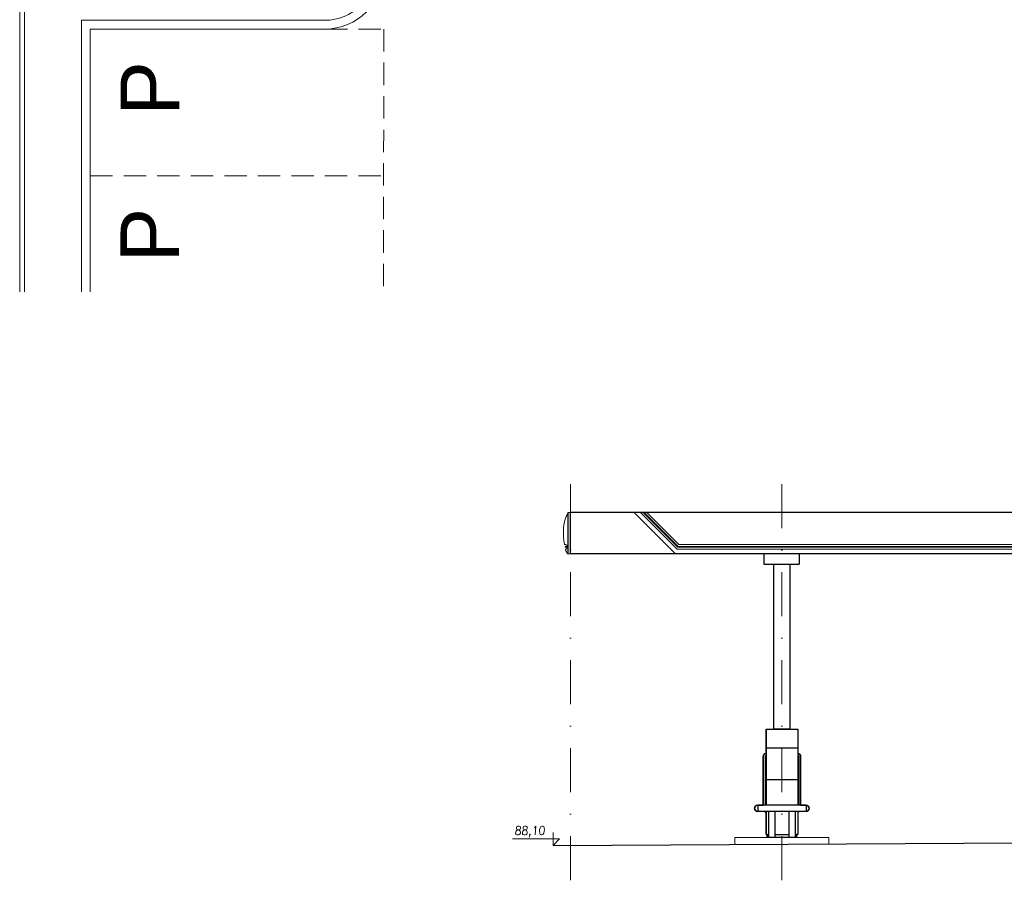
# Model space of a CAD drawing. Extents: x 261105 to 7565828, y -85627 to 5881792.
# Tile 13 of 116: x 304763 to 321545, y -44921 to -30253. Entities that reach past the tile are written whole.
import ezdxf

# ---------------------------------------------------------------- set-up
doc = ezdxf.new("R2010")
doc.units = 0
doc.header["$MEASUREMENT"] = 0
doc.linetypes.add('DASHDOT2', pattern=[0.5, 0.25, -0.125, 0, -0.125])
doc.linetypes.add('DASHED', pattern=[19.05, 12.7, -6.35])
for name, color, linetype, lineweight in [('1__logo', 140, 'Continuous', 9), ('BK_Opisy', 222, 'Continuous', 5), ('CZ-GR', 14, 'Continuous', 30), ('CZ-SR', 102, 'Continuous', 15), ('linii', 7, 'Continuous', 15), ('OSIE', 7, 'Continuous', 5)]:
    doc.layers.add(name, color=color, linetype=linetype, lineweight=lineweight)
doc.layers.add('TB_OBRYS1', color=3, linetype='Continuous')
doc.layers.add('xxOś 2_rysunek_Widok ogólny_Dimension_', color=7, linetype='Continuous')
doc.layers.add('tlo', color=7, linetype='Continuous', lineweight=9, true_color=0xb2b2b2)
doc.layers.add('wymiary', color=7, linetype='Continuous', lineweight=9, true_color=0x7f7f7f)
doc.styles.add('RBCS_dim1', font='simplex.shx', dxfattribs={"width": 0.9, "oblique": 5, "height": 3})
doc.styles.get("Standard").update_dxf_attribs({"font": 'TXT.shx'})

# ---------------------------------------------------------------- blocks, each defined once
blk = doc.blocks.new('dgfdsgsg')
at = {"layer": 'tlo'}
for p, q in [((339810, 3472, 0), (339808, -1158, 0)), ((343961, 3471, 0), (339810, 3472, 0)), ((339960, 3322, 0), (339958, -1158, 0)), ((343961, 3321, 0), (339960, 3322, 0))]:
    blk.add_line(p, q, dxfattribs=at)
at = {"layer": 'tlo', "ltscale": 0.15, "elevation": 0}
blk.add_lwpolyline([(344812, 4520), (338757, 4523), (338757, -1158)], dxfattribs=at)
at = {"layer": 'tlo', "elevation": 0}
blk.add_lwpolyline([(344812, 4440), (338837, 4442), (338837, -1158)], dxfattribs=at)
at = {"layer": 'tlo', "linetype": 'DASHED', "ltscale": 30, "elevation": 0}
for points in [[(343961, 3321), (344961, 3320)], [(344961, 3320), (344960, -1158)], [(339959, 822), (344961, 820)]]:
    blk.add_lwpolyline(points, dxfattribs=at)
at = {"layer": 'tlo'}
for radius in [1000, 850]:
    blk.add_arc((343962, 4321, 0), radius, 269.9782, 359.9831, dxfattribs=at)
at = {"layer": 'tlo', "char_height": 1000, "width": 2250.03, "attachment_point": 1, "rotation": 90}
for insert in [(340476, 1843, 0), (340475, -657, 0)]:
    blk.add_mtext('{\\fArial|b0|i0|c238|p0;P}', dxfattribs=dict(at, insert=insert))
blk = doc.blocks.new('dystr.3')
at = {"layer": 'TB_OBRYS1'}
for p, q in [((6433772.518, 5668694.522, 0), (6433773.038, 5668694.522, 0)), ((6433772.518, 5668694.522, 0), (6433772.518, 5668693.226, 0)), ((6433773.038, 5668694.522, 0), (6433773.058, 5668694.522, 0)), ((6433773.058, 5668694.522, 0), (6433773.058, 5668693.226, 0)), ((6433772.518, 5668694.202, 0), (6433773.058, 5668694.202, 0)), ((6433772.47, 5668694.054, 0), (6433772.47, 5668693.226, 0)), ((6433772.501, 5668694.054, 0), (6433772.501, 5668693.226, 0)), ((6433773.075, 5668694.054, 0), (6433773.075, 5668693.226, 0)), ((6433773.107, 5668694.054, 0), (6433773.107, 5668693.226, 0)), ((6433772.518, 5668693.662, 0), (6433773.038, 5668693.662, 0)), ((6433773.038, 5668693.662, 0), (6433773.058, 5668693.662, 0)), ((6433772.377, 5668693.226, 0), (6433772.377, 5668693.118, 0)), ((6433773.2, 5668693.226, 0), (6433772.377, 5668693.226, 0)), ((6433773.2, 5668693.118, 0), (6433772.377, 5668693.118, 0)), ((6433772.518, 5668693.118, 0), (6433772.518, 5668692.722, 0)), ((6433772.562, 5668693.118, 0), (6433772.562, 5668692.672, 0)), ((6433772.67, 5668693.118, 0), (6433772.67, 5668692.672, 0)), ((6433772.907, 5668693.118, 0), (6433772.907, 5668692.672, 0)), ((6433773.015, 5668693.118, 0), (6433773.015, 5668692.672, 0)), ((6433773.058, 5668693.118, 0), (6433773.058, 5668692.722, 0)), ((6433773.2, 5668693.226, 0), (6433773.2, 5668693.118, 0)), ((6433772.518, 5668692.722, 0), (6433772.562, 5668692.722, 0)), ((6433772.538, 5668692.722, 0), (6433772.538, 5668692.672, 0)), ((6433772.67, 5668692.722, 0), (6433772.907, 5668692.722, 0)), ((6433773.015, 5668692.722, 0), (6433773.038, 5668692.722, 0)), ((6433773.038, 5668692.722, 0), (6433773.058, 5668692.722, 0)), ((6433773.038, 5668692.722, 0), (6433773.038, 5668692.672, 0))]:
    blk.add_line(p, q, dxfattribs=at)
for centre, radius, start, end in [((6433772.518, 5668694.054, 0), 0.0488, 90, 180), ((6433772.518, 5668694.054, 0), 0.0171, 90, 180), ((6433773.058, 5668694.054, 0), 0.0488, 0, 90), ((6433773.058, 5668694.054, 0), 0.0171, 0, 90), ((6433772.377, 5668693.172, 0), 0.054, 90, 270), ((6433772.518, 5668693.157, 0), 0.0488, 233.6841, 270), ((6433773.058, 5668693.157, 0), 0.0488, 270, 306.3159), ((6433773.2, 5668693.172, 0), 0.054, 270, 90)]:
    blk.add_arc(centre, radius, start, end, dxfattribs=at)
blk = doc.blocks.new('DDD')
at = {"layer": '1__logo'}
for p, q in [((336454, -36894, 0), (336494, -36894, 0)), ((336494, -36894, 0), (336503, -36910, 0)), ((336494, -36894, 0), (336494, -36894, 0)), ((336494, -36894, 0), (336494, -36894, 0)), ((336503, -36910, 0), (336512, -36926, 0)), ((336512, -36926, 0), (336520, -36942, 0)), ((336520, -36942, 0), (336528, -36959, 0)), ((336528, -36959, 0), (336535, -36976, 0)), ((336535, -36976, 0), (336541, -36993, 0)), ((336541, -36993, 0), (336547, -37010, 0)), ((336547, -37010, 0), (336552, -37028, 0)), ((336552, -37028, 0), (336557, -37046, 0)), ((336552, -37028, 0), (336557, -37046, 0)), ((336552, -37028, 0), (336557, -37046, 0)), ((336552, -37028, 0), (336557, -37046, 0)), ((336557, -37046, 0), (336561, -37063, 0)), ((336557, -37046, 0), (336561, -37063, 0)), ((336557, -37046, 0), (336561, -37063, 0)), ((336557, -37046, 0), (336561, -37063, 0)), ((336561, -37063, 0), (336565, -37081, 0)), ((336561, -37063, 0), (336565, -37081, 0)), ((336561, -37063, 0), (336565, -37081, 0)), ((336561, -37063, 0), (336565, -37081, 0)), ((336565, -37081, 0), (336568, -37099, 0)), ((336565, -37081, 0), (336568, -37099, 0)), ((336565, -37081, 0), (336568, -37099, 0)), ((336565, -37081, 0), (336568, -37099, 0)), ((336568, -37099, 0), (336571, -37117, 0)), ((336568, -37099, 0), (336571, -37117, 0)), ((336568, -37099, 0), (336571, -37117, 0)), ((336568, -37099, 0), (336571, -37117, 0)), ((336571, -37117, 0), (336573, -37135, 0)), ((336571, -37117, 0), (336573, -37135, 0)), ((336571, -37117, 0), (336573, -37135, 0)), ((336571, -37117, 0), (336573, -37135, 0)), ((336573, -37135, 0), (336575, -37153, 0)), ((336573, -37135, 0), (336575, -37153, 0)), ((336573, -37135, 0), (336575, -37153, 0)), ((336573, -37135, 0), (336575, -37153, 0)), ((336575, -37153, 0), (336576, -37171, 0)), ((336575, -37153, 0), (336576, -37171, 0)), ((336575, -37153, 0), (336576, -37171, 0)), ((336575, -37153, 0), (336576, -37171, 0)), ((336576, -37171, 0), (336577, -37189, 0)), ((336576, -37171, 0), (336577, -37189, 0)), ((336576, -37171, 0), (336577, -37189, 0)), ((336576, -37171, 0), (336577, -37189, 0)), ((336577, -37189, 0), (336578, -37207, 0)), ((336577, -37189, 0), (336578, -37207, 0)), ((336577, -37189, 0), (336578, -37207, 0)), ((336577, -37189, 0), (336578, -37207, 0)), ((336578, -37207, 0), (336578, -37225, 0)), ((336578, -37207, 0), (336578, -37225, 0)), ((336578, -37207, 0), (336578, -37225, 0)), ((336578, -37207, 0), (336578, -37225, 0)), ((336578, -37225, 0), (336578, -37243, 0)), ((336578, -37225, 0), (336578, -37243, 0)), ((336578, -37225, 0), (336578, -37243, 0)), ((336578, -37225, 0), (336578, -37243, 0)), ((336578, -37243, 0), (336578, -37260, 0)), ((336578, -37243, 0), (336578, -37260, 0)), ((336578, -37243, 0), (336578, -37260, 0)), ((336578, -37243, 0), (336578, -37260, 0)), ((336563, -37409, 0), (336561, -37424, 0)), ((336563, -37409, 0), (336561, -37424, 0)), ((336563, -37409, 0), (336561, -37424, 0)), ((336563, -37409, 0), (336561, -37424, 0)), ((336566, -37393, 0), (336563, -37409, 0)), ((336566, -37393, 0), (336563, -37409, 0)), ((336566, -37393, 0), (336563, -37409, 0)), ((336566, -37393, 0), (336563, -37409, 0)), ((336568, -37378, 0), (336566, -37393, 0)), ((336568, -37378, 0), (336566, -37393, 0)), ((336568, -37378, 0), (336566, -37393, 0)), ((336568, -37378, 0), (336566, -37393, 0)), ((336570, -37362, 0), (336568, -37378, 0)), ((336570, -37362, 0), (336568, -37378, 0)), ((336570, -37362, 0), (336568, -37378, 0)), ((336570, -37362, 0), (336568, -37378, 0)), ((336572, -37346, 0), (336570, -37362, 0)), ((336572, -37346, 0), (336570, -37362, 0)), ((336572, -37346, 0), (336570, -37362, 0)), ((336572, -37346, 0), (336570, -37362, 0)), ((336574, -37329, 0), (336572, -37346, 0)), ((336574, -37329, 0), (336572, -37346, 0)), ((336574, -37329, 0), (336572, -37346, 0)), ((336574, -37329, 0), (336572, -37346, 0)), ((336575, -37312, 0), (336574, -37329, 0)), ((336575, -37312, 0), (336574, -37329, 0)), ((336575, -37312, 0), (336574, -37329, 0)), ((336575, -37312, 0), (336574, -37329, 0)), ((336576, -37295, 0), (336575, -37312, 0)), ((336576, -37295, 0), (336575, -37312, 0)), ((336576, -37295, 0), (336575, -37312, 0)), ((336576, -37295, 0), (336575, -37312, 0)), ((336577, -37278, 0), (336576, -37295, 0)), ((336577, -37278, 0), (336576, -37295, 0)), ((336577, -37278, 0), (336576, -37295, 0)), ((336577, -37278, 0), (336576, -37295, 0)), ((336578, -37260, 0), (336577, -37278, 0)), ((336578, -37260, 0), (336577, -37278, 0)), ((336578, -37260, 0), (336577, -37278, 0)), ((336578, -37260, 0), (336577, -37278, 0)), ((336510, -37590, 0), (336507, -37594, 0)), ((336510, -37590, 0), (336507, -37594, 0)), ((336510, -37590, 0), (336507, -37594, 0)), ((336510, -37590, 0), (336507, -37594, 0)), ((336510, -37590, 0), (336507, -37594, 0)), ((336510, -37590, 0), (336507, -37594, 0)), ((336510, -37590, 0), (336507, -37594, 0)), ((336510, -37590, 0), (336507, -37594, 0)), ((336509, -37468, 0), (336508, -37470, 0)), ((336509, -37468, 0), (336508, -37470, 0)), ((336509, -37468, 0), (336508, -37470, 0)), ((336509, -37468, 0), (336508, -37470, 0)), ((336508, -37470, 0), (336508, -37471, 0)), ((336508, -37470, 0), (336508, -37471, 0)), ((336508, -37470, 0), (336508, -37471, 0)), ((336508, -37470, 0), (336508, -37471, 0)), ((336508, -37471, 0), (336508, -37473, 0)), ((336508, -37471, 0), (336508, -37473, 0)), ((336538, -37471, 0), (336508, -37471, 0)), ((336538, -37471, 0), (336508, -37471, 0)), ((336508, -37471, 0), (336508, -37473, 0)), ((336508, -37471, 0), (336508, -37473, 0)), ((336538, -37471, 0), (336508, -37471, 0)), ((336538, -37471, 0), (336508, -37471, 0)), ((336508, -37473, 0), (336508, -37475, 0)), ((336508, -37473, 0), (336508, -37475, 0)), ((336508, -37473, 0), (336508, -37475, 0)), ((336508, -37473, 0), (336508, -37475, 0)), ((336508, -37475, 0), (336508, -37477, 0)), ((336508, -37475, 0), (336508, -37477, 0)), ((336508, -37475, 0), (336508, -37477, 0)), ((336508, -37475, 0), (336508, -37477, 0)), ((336508, -37477, 0), (336508, -37479, 0)), ((336508, -37477, 0), (336508, -37479, 0)), ((336508, -37477, 0), (336508, -37479, 0)), ((336508, -37477, 0), (336508, -37479, 0)), ((336508, -37479, 0), (336508, -37481, 0)), ((336508, -37479, 0), (336508, -37481, 0)), ((336508, -37479, 0), (336508, -37481, 0)), ((336508, -37479, 0), (336508, -37481, 0)), ((336508, -37481, 0), (336508, -37483, 0)), ((336508, -37481, 0), (336508, -37483, 0)), ((336508, -37481, 0), (336508, -37483, 0)), ((336508, -37481, 0), (336508, -37483, 0)), ((336508, -37483, 0), (336508, -37485, 0)), ((336508, -37483, 0), (336508, -37485, 0)), ((336508, -37483, 0), (336508, -37485, 0)), ((336508, -37483, 0), (336508, -37485, 0)), ((336508, -37485, 0), (336509, -37486, 0)), ((336508, -37485, 0), (336509, -37486, 0)), ((336508, -37485, 0), (336509, -37486, 0)), ((336508, -37485, 0), (336509, -37486, 0)), ((336510, -37464, 0), (336509, -37466, 0)), ((336510, -37464, 0), (336509, -37466, 0)), ((336510, -37464, 0), (336509, -37466, 0)), ((336510, -37464, 0), (336509, -37466, 0)), ((336509, -37466, 0), (336509, -37468, 0)), ((336509, -37466, 0), (336509, -37468, 0)), ((336509, -37466, 0), (336509, -37468, 0)), ((336509, -37466, 0), (336509, -37468, 0)), ((336509, -37485, 0), (336538, -37485, 0)), ((336509, -37485, 0), (336538, -37485, 0)), ((336509, -37485, 0), (336538, -37485, 0)), ((336509, -37485, 0), (336538, -37485, 0)), ((336509, -37486, 0), (336509, -37488, 0)), ((336509, -37486, 0), (336509, -37488, 0)), ((336509, -37486, 0), (336509, -37488, 0)), ((336509, -37486, 0), (336509, -37488, 0)), ((336509, -37488, 0), (336510, -37490, 0)), ((336509, -37488, 0), (336510, -37490, 0)), ((336509, -37488, 0), (336510, -37490, 0)), ((336509, -37488, 0), (336510, -37490, 0)), ((336511, -37463, 0), (336510, -37464, 0)), ((336511, -37463, 0), (336510, -37464, 0)), ((336511, -37463, 0), (336510, -37464, 0)), ((336511, -37463, 0), (336510, -37464, 0)), ((336510, -37490, 0), (336511, -37492, 0)), ((336510, -37490, 0), (336511, -37492, 0)), ((336510, -37490, 0), (336511, -37492, 0)), ((336510, -37490, 0), (336511, -37492, 0)), ((336513, -37585, 0), (336510, -37590, 0)), ((336513, -37585, 0), (336510, -37590, 0)), ((336513, -37585, 0), (336510, -37590, 0)), ((336513, -37585, 0), (336510, -37590, 0)), ((336513, -37585, 0), (336510, -37590, 0)), ((336513, -37585, 0), (336510, -37590, 0)), ((336513, -37585, 0), (336510, -37590, 0)), ((336513, -37585, 0), (336510, -37590, 0)), ((336512, -37459, 0), (336511, -37461, 0)), ((336512, -37459, 0), (336511, -37461, 0)), ((336512, -37459, 0), (336511, -37461, 0)), ((336512, -37459, 0), (336511, -37461, 0)), ((336511, -37461, 0), (336511, -37463, 0)), ((336511, -37461, 0), (336511, -37463, 0)), ((336511, -37461, 0), (336511, -37463, 0)), ((336511, -37461, 0), (336511, -37463, 0)), ((336511, -37492, 0), (336511, -37493, 0)), ((336511, -37492, 0), (336511, -37493, 0)), ((336511, -37492, 0), (336511, -37493, 0)), ((336511, -37492, 0), (336511, -37493, 0)), ((336511, -37493, 0), (336512, -37495, 0)), ((336511, -37493, 0), (336512, -37495, 0)), ((336511, -37493, 0), (336512, -37495, 0)), ((336511, -37493, 0), (336512, -37495, 0)), ((336513, -37458, 0), (336512, -37459, 0)), ((336513, -37458, 0), (336512, -37459, 0)), ((336513, -37458, 0), (336512, -37459, 0)), ((336513, -37458, 0), (336512, -37459, 0)), ((336512, -37495, 0), (336513, -37497, 0)), ((336512, -37495, 0), (336513, -37497, 0)), ((336512, -37495, 0), (336513, -37497, 0)), ((336512, -37495, 0), (336513, -37497, 0)), ((336514, -37456, 0), (336513, -37458, 0)), ((336514, -37456, 0), (336513, -37458, 0)), ((336514, -37456, 0), (336513, -37458, 0)), ((336514, -37456, 0), (336513, -37458, 0)), ((336513, -37497, 0), (336514, -37498, 0)), ((336513, -37497, 0), (336514, -37498, 0)), ((336513, -37497, 0), (336514, -37498, 0)), ((336513, -37497, 0), (336514, -37498, 0)), ((336515, -37580, 0), (336513, -37585, 0)), ((336515, -37580, 0), (336513, -37585, 0)), ((336515, -37580, 0), (336513, -37585, 0)), ((336515, -37580, 0), (336513, -37585, 0)), ((336515, -37580, 0), (336513, -37585, 0)), ((336515, -37580, 0), (336513, -37585, 0)), ((336515, -37580, 0), (336513, -37585, 0)), ((336515, -37580, 0), (336513, -37585, 0)), ((336515, -37455, 0), (336514, -37456, 0)), ((336515, -37455, 0), (336514, -37456, 0)), ((336515, -37455, 0), (336514, -37456, 0)), ((336515, -37455, 0), (336514, -37456, 0)), ((336514, -37498, 0), (336515, -37500, 0)), ((336514, -37498, 0), (336515, -37500, 0)), ((336514, -37498, 0), (336515, -37500, 0)), ((336514, -37498, 0), (336515, -37500, 0)), ((336516, -37453, 0), (336515, -37455, 0)), ((336516, -37453, 0), (336515, -37455, 0)), ((336516, -37453, 0), (336515, -37455, 0)), ((336516, -37453, 0), (336515, -37455, 0)), ((336515, -37500, 0), (336516, -37501, 0)), ((336515, -37500, 0), (336516, -37501, 0)), ((336515, -37500, 0), (336516, -37501, 0)), ((336515, -37500, 0), (336516, -37501, 0)), ((336518, -37576, 0), (336515, -37580, 0)), ((336518, -37576, 0), (336515, -37580, 0)), ((336518, -37576, 0), (336515, -37580, 0)), ((336518, -37576, 0), (336515, -37580, 0)), ((336518, -37576, 0), (336515, -37580, 0)), ((336518, -37576, 0), (336515, -37580, 0)), ((336518, -37576, 0), (336515, -37580, 0)), ((336518, -37576, 0), (336515, -37580, 0)), ((336517, -37452, 0), (336516, -37453, 0)), ((336517, -37452, 0), (336516, -37453, 0)), ((336517, -37452, 0), (336516, -37453, 0)), ((336517, -37452, 0), (336516, -37453, 0)), ((336516, -37501, 0), (336517, -37502, 0)), ((336516, -37501, 0), (336517, -37502, 0)), ((336516, -37501, 0), (336517, -37502, 0)), ((336516, -37501, 0), (336517, -37502, 0)), ((336518, -37451, 0), (336517, -37452, 0)), ((336518, -37451, 0), (336517, -37452, 0)), ((336518, -37451, 0), (336517, -37452, 0)), ((336518, -37451, 0), (336517, -37452, 0)), ((336517, -37502, 0), (336518, -37504, 0)), ((336517, -37502, 0), (336518, -37504, 0)), ((336517, -37502, 0), (336518, -37504, 0)), ((336517, -37502, 0), (336518, -37504, 0)), ((336519, -37449, 0), (336518, -37451, 0)), ((336519, -37449, 0), (336518, -37451, 0)), ((336519, -37449, 0), (336518, -37451, 0)), ((336519, -37449, 0), (336518, -37451, 0)), ((336518, -37504, 0), (336519, -37505, 0)), ((336518, -37504, 0), (336519, -37505, 0)), ((336518, -37504, 0), (336519, -37505, 0)), ((336518, -37504, 0), (336519, -37505, 0)), ((336521, -37571, 0), (336518, -37576, 0)), ((336521, -37571, 0), (336518, -37576, 0)), ((336521, -37571, 0), (336518, -37576, 0)), ((336521, -37571, 0), (336518, -37576, 0)), ((336521, -37571, 0), (336518, -37576, 0)), ((336521, -37571, 0), (336518, -37576, 0)), ((336521, -37571, 0), (336518, -37576, 0)), ((336521, -37571, 0), (336518, -37576, 0)), ((336521, -37448, 0), (336519, -37449, 0)), ((336521, -37448, 0), (336519, -37449, 0)), ((336521, -37448, 0), (336519, -37449, 0)), ((336521, -37448, 0), (336519, -37449, 0)), ((336519, -37505, 0), (336521, -37506, 0)), ((336519, -37505, 0), (336521, -37506, 0)), ((336519, -37505, 0), (336521, -37506, 0)), ((336519, -37505, 0), (336521, -37506, 0)), ((336522, -37447, 0), (336521, -37448, 0)), ((336522, -37447, 0), (336521, -37448, 0)), ((336522, -37447, 0), (336521, -37448, 0)), ((336522, -37447, 0), (336521, -37448, 0)), ((336521, -37506, 0), (336522, -37507, 0)), ((336521, -37506, 0), (336522, -37507, 0)), ((336521, -37506, 0), (336522, -37507, 0)), ((336521, -37506, 0), (336522, -37507, 0)), ((336523, -37567, 0), (336521, -37571, 0)), ((336523, -37567, 0), (336521, -37571, 0)), ((336523, -37567, 0), (336521, -37571, 0)), ((336523, -37567, 0), (336521, -37571, 0)), ((336523, -37567, 0), (336521, -37571, 0)), ((336523, -37567, 0), (336521, -37571, 0)), ((336523, -37567, 0), (336521, -37571, 0)), ((336523, -37567, 0), (336521, -37571, 0)), ((336524, -37446, 0), (336522, -37447, 0)), ((336524, -37446, 0), (336522, -37447, 0)), ((336524, -37446, 0), (336522, -37447, 0)), ((336524, -37446, 0), (336522, -37447, 0)), ((336522, -37507, 0), (336524, -37508, 0)), ((336522, -37507, 0), (336524, -37508, 0)), ((336522, -37507, 0), (336524, -37508, 0)), ((336522, -37507, 0), (336524, -37508, 0)), ((336526, -37562, 0), (336523, -37567, 0)), ((336526, -37562, 0), (336523, -37567, 0)), ((336526, -37562, 0), (336523, -37567, 0)), ((336526, -37562, 0), (336523, -37567, 0)), ((336526, -37562, 0), (336523, -37567, 0)), ((336526, -37562, 0), (336523, -37567, 0)), ((336526, -37562, 0), (336523, -37567, 0)), ((336526, -37562, 0), (336523, -37567, 0)), ((336525, -37445, 0), (336524, -37446, 0)), ((336525, -37445, 0), (336524, -37446, 0)), ((336525, -37445, 0), (336524, -37446, 0)), ((336525, -37445, 0), (336524, -37446, 0)), ((336524, -37508, 0), (336525, -37510, 0)), ((336524, -37508, 0), (336525, -37510, 0)), ((336524, -37508, 0), (336525, -37510, 0)), ((336524, -37508, 0), (336525, -37510, 0)), ((336526, -37444, 0), (336525, -37445, 0)), ((336526, -37444, 0), (336525, -37445, 0)), ((336526, -37444, 0), (336525, -37445, 0)), ((336526, -37444, 0), (336525, -37445, 0)), ((336525, -37510, 0), (336526, -37510, 0)), ((336525, -37510, 0), (336526, -37510, 0)), ((336525, -37510, 0), (336526, -37510, 0)), ((336525, -37510, 0), (336526, -37510, 0)), ((336528, -37443, 0), (336526, -37444, 0)), ((336528, -37443, 0), (336526, -37444, 0)), ((336528, -37443, 0), (336526, -37444, 0)), ((336528, -37443, 0), (336526, -37444, 0)), ((336526, -37510, 0), (336528, -37511, 0)), ((336526, -37510, 0), (336528, -37511, 0)), ((336526, -37510, 0), (336528, -37511, 0)), ((336526, -37510, 0), (336528, -37511, 0)), ((336528, -37558, 0), (336526, -37562, 0)), ((336528, -37558, 0), (336526, -37562, 0)), ((336528, -37558, 0), (336526, -37562, 0)), ((336528, -37558, 0), (336526, -37562, 0)), ((336528, -37558, 0), (336526, -37562, 0)), ((336528, -37558, 0), (336526, -37562, 0)), ((336528, -37558, 0), (336526, -37562, 0)), ((336528, -37558, 0), (336526, -37562, 0)), ((336530, -37442, 0), (336528, -37443, 0)), ((336530, -37442, 0), (336528, -37443, 0)), ((336530, -37442, 0), (336528, -37443, 0)), ((336530, -37442, 0), (336528, -37443, 0)), ((336528, -37511, 0), (336530, -37512, 0)), ((336528, -37511, 0), (336530, -37512, 0)), ((336528, -37511, 0), (336530, -37512, 0)), ((336528, -37511, 0), (336530, -37512, 0)), ((336529, -37555, 0), (336528, -37558, 0)), ((336529, -37555, 0), (336528, -37558, 0)), ((336529, -37555, 0), (336528, -37558, 0)), ((336529, -37555, 0), (336528, -37558, 0)), ((336529, -37555, 0), (336528, -37558, 0)), ((336529, -37555, 0), (336528, -37558, 0)), ((336529, -37555, 0), (336528, -37558, 0)), ((336529, -37555, 0), (336528, -37558, 0)), ((336531, -37553, 0), (336529, -37555, 0)), ((336531, -37553, 0), (336529, -37555, 0)), ((336531, -37553, 0), (336529, -37555, 0)), ((336531, -37553, 0), (336529, -37555, 0)), ((336531, -37553, 0), (336529, -37555, 0)), ((336531, -37553, 0), (336529, -37555, 0)), ((336531, -37553, 0), (336529, -37555, 0)), ((336531, -37553, 0), (336529, -37555, 0)), ((336531, -37441, 0), (336530, -37442, 0)), ((336531, -37441, 0), (336530, -37442, 0)), ((336531, -37441, 0), (336530, -37442, 0)), ((336531, -37441, 0), (336530, -37442, 0)), ((336530, -37512, 0), (336531, -37513, 0)), ((336530, -37512, 0), (336531, -37513, 0)), ((336530, -37512, 0), (336531, -37513, 0)), ((336530, -37512, 0), (336531, -37513, 0)), ((336533, -37441, 0), (336531, -37441, 0)), ((336533, -37441, 0), (336531, -37441, 0)), ((336533, -37441, 0), (336531, -37441, 0)), ((336533, -37441, 0), (336531, -37441, 0)), ((336532, -37475, 0), (336531, -37476, 0)), ((336532, -37475, 0), (336531, -37476, 0)), ((336532, -37475, 0), (336531, -37476, 0)), ((336532, -37475, 0), (336531, -37476, 0)), ((336531, -37476, 0), (336531, -37477, 0)), ((336531, -37476, 0), (336531, -37476, 0)), ((336531, -37476, 0), (336531, -37477, 0)), ((336531, -37476, 0), (336531, -37476, 0)), ((336531, -37476, 0), (336531, -37477, 0)), ((336531, -37476, 0), (336531, -37476, 0)), ((336531, -37476, 0), (336531, -37477, 0)), ((336531, -37476, 0), (336531, -37476, 0)), ((336531, -37477, 0), (336531, -37478, 0)), ((336531, -37477, 0), (336531, -37478, 0)), ((336531, -37477, 0), (336531, -37478, 0)), ((336531, -37477, 0), (336531, -37478, 0)), ((336531, -37478, 0), (336531, -37479, 0)), ((336531, -37478, 0), (336531, -37479, 0)), ((336531, -37478, 0), (336531, -37479, 0)), ((336531, -37478, 0), (336531, -37479, 0)), ((336531, -37479, 0), (336531, -37480, 0)), ((336531, -37479, 0), (336531, -37479, 0)), ((336531, -37479, 0), (336531, -37480, 0)), ((336531, -37479, 0), (336531, -37479, 0)), ((336531, -37479, 0), (336531, -37480, 0)), ((336531, -37479, 0), (336531, -37479, 0)), ((336531, -37479, 0), (336531, -37480, 0)), ((336531, -37479, 0), (336531, -37479, 0)), ((336531, -37480, 0), (336532, -37481, 0)), ((336531, -37480, 0), (336532, -37481, 0)), ((336531, -37480, 0), (336532, -37481, 0)), ((336531, -37480, 0), (336532, -37481, 0)), ((336531, -37513, 0), (336533, -37514, 0)), ((336531, -37513, 0), (336533, -37514, 0)), ((336531, -37513, 0), (336533, -37514, 0)), ((336531, -37513, 0), (336533, -37514, 0)), ((336532, -37551, 0), (336531, -37553, 0)), ((336532, -37551, 0), (336531, -37553, 0)), ((336532, -37551, 0), (336531, -37553, 0)), ((336532, -37551, 0), (336531, -37553, 0)), ((336532, -37551, 0), (336531, -37553, 0)), ((336532, -37551, 0), (336531, -37553, 0)), ((336532, -37551, 0), (336531, -37553, 0)), ((336532, -37551, 0), (336531, -37553, 0)), ((336533, -37473, 0), (336532, -37474, 0)), ((336533, -37473, 0), (336532, -37474, 0)), ((336533, -37473, 0), (336532, -37474, 0)), ((336533, -37473, 0), (336532, -37474, 0)), ((336532, -37474, 0), (336532, -37475, 0)), ((336532, -37474, 0), (336532, -37474, 0)), ((336532, -37474, 0), (336532, -37475, 0)), ((336532, -37474, 0), (336532, -37474, 0)), ((336532, -37474, 0), (336532, -37475, 0)), ((336532, -37474, 0), (336532, -37474, 0)), ((336532, -37474, 0), (336532, -37475, 0)), ((336532, -37474, 0), (336532, -37474, 0)), ((336532, -37481, 0), (336532, -37482, 0)), ((336532, -37481, 0), (336532, -37481, 0)), ((336532, -37481, 0), (336532, -37482, 0)), ((336532, -37481, 0), (336532, -37481, 0)), ((336532, -37481, 0), (336532, -37482, 0)), ((336532, -37481, 0), (336532, -37481, 0)), ((336532, -37481, 0), (336532, -37482, 0)), ((336532, -37481, 0), (336532, -37481, 0)), ((336532, -37482, 0), (336533, -37482, 0)), ((336532, -37482, 0), (336533, -37482, 0)), ((336532, -37482, 0), (336533, -37482, 0)), ((336532, -37482, 0), (336533, -37482, 0)), ((336533, -37548, 0), (336532, -37551, 0)), ((336533, -37548, 0), (336532, -37551, 0)), ((336533, -37548, 0), (336532, -37551, 0)), ((336533, -37548, 0), (336532, -37551, 0)), ((336533, -37548, 0), (336532, -37551, 0)), ((336533, -37548, 0), (336532, -37551, 0)), ((336533, -37548, 0), (336532, -37551, 0)), ((336533, -37548, 0), (336532, -37551, 0)), ((336535, -37440, 0), (336533, -37441, 0)), ((336535, -37440, 0), (336533, -37441, 0)), ((336535, -37440, 0), (336533, -37441, 0)), ((336535, -37440, 0), (336533, -37441, 0)), ((336534, -37472, 0), (336533, -37473, 0)), ((336534, -37472, 0), (336533, -37473, 0)), ((336534, -37472, 0), (336533, -37473, 0)), ((336534, -37472, 0), (336533, -37473, 0)), ((336533, -37473, 0), (336533, -37473, 0)), ((336533, -37473, 0), (336533, -37473, 0)), ((336533, -37473, 0), (336533, -37473, 0)), ((336533, -37473, 0), (336533, -37473, 0)), ((336533, -37482, 0), (336533, -37483, 0)), ((336533, -37482, 0), (336533, -37483, 0)), ((336533, -37482, 0), (336533, -37483, 0)), ((336533, -37482, 0), (336533, -37483, 0)), ((336533, -37483, 0), (336534, -37483, 0)), ((336533, -37483, 0), (336534, -37483, 0)), ((336533, -37483, 0), (336534, -37483, 0)), ((336533, -37483, 0), (336534, -37483, 0)), ((336533, -37514, 0), (336535, -37514, 0)), ((336533, -37514, 0), (336535, -37514, 0)), ((336533, -37514, 0), (336535, -37514, 0)), ((336533, -37514, 0), (336535, -37514, 0)), ((336534, -37546, 0), (336533, -37548, 0)), ((336534, -37546, 0), (336533, -37548, 0)), ((336534, -37546, 0), (336533, -37548, 0)), ((336534, -37546, 0), (336533, -37548, 0)), ((336534, -37546, 0), (336533, -37548, 0)), ((336534, -37546, 0), (336533, -37548, 0)), ((336534, -37546, 0), (336533, -37548, 0)), ((336534, -37546, 0), (336533, -37548, 0)), ((336534, -37472, 0), (336534, -37472, 0)), ((336535, -37472, 0), (336534, -37472, 0)), ((336534, -37472, 0), (336534, -37472, 0)), ((336535, -37472, 0), (336534, -37472, 0)), ((336534, -37472, 0), (336534, -37472, 0)), ((336535, -37472, 0), (336534, -37472, 0)), ((336534, -37472, 0), (336534, -37472, 0)), ((336535, -37472, 0), (336534, -37472, 0)), ((336534, -37483, 0), (336534, -37484, 0)), ((336534, -37483, 0), (336534, -37484, 0)), ((336534, -37483, 0), (336534, -37484, 0)), ((336534, -37483, 0), (336534, -37484, 0)), ((336534, -37484, 0), (336535, -37484, 0)), ((336534, -37484, 0), (336535, -37484, 0)), ((336534, -37484, 0), (336535, -37484, 0)), ((336534, -37484, 0), (336535, -37484, 0)), ((336535, -37543, 0), (336534, -37546, 0)), ((336535, -37543, 0), (336534, -37546, 0)), ((336535, -37543, 0), (336534, -37546, 0)), ((336535, -37543, 0), (336534, -37546, 0)), ((336535, -37543, 0), (336534, -37546, 0)), ((336535, -37543, 0), (336534, -37546, 0)), ((336535, -37543, 0), (336534, -37546, 0)), ((336535, -37543, 0), (336534, -37546, 0)), ((336536, -37440, 0), (336535, -37440, 0)), ((336536, -37440, 0), (336535, -37440, 0)), ((336536, -37440, 0), (336535, -37440, 0)), ((336536, -37440, 0), (336535, -37440, 0)), ((336536, -37471, 0), (336535, -37472, 0)), ((336536, -37471, 0), (336535, -37472, 0)), ((336536, -37471, 0), (336535, -37472, 0)), ((336536, -37471, 0), (336535, -37472, 0)), ((336535, -37484, 0), (336536, -37484, 0)), ((336535, -37484, 0), (336536, -37484, 0)), ((336535, -37484, 0), (336536, -37484, 0)), ((336535, -37484, 0), (336536, -37484, 0)), ((336535, -37514, 0), (336536, -37515, 0)), ((336535, -37514, 0), (336536, -37515, 0)), ((336535, -37514, 0), (336536, -37515, 0)), ((336535, -37514, 0), (336536, -37515, 0)), ((336536, -37541, 0), (336535, -37543, 0)), ((336536, -37541, 0), (336535, -37543, 0)), ((336536, -37541, 0), (336535, -37543, 0)), ((336536, -37541, 0), (336535, -37543, 0)), ((336536, -37541, 0), (336535, -37543, 0)), ((336536, -37541, 0), (336535, -37543, 0)), ((336536, -37541, 0), (336535, -37543, 0)), ((336536, -37541, 0), (336535, -37543, 0)), ((336538, -37439, 0), (336536, -37440, 0)), ((336538, -37439, 0), (336536, -37440, 0)), ((336538, -37439, 0), (336536, -37440, 0)), ((336538, -37439, 0), (336536, -37440, 0)), ((336536, -37471, 0), (336536, -37471, 0)), ((336537, -37471, 0), (336536, -37471, 0)), ((336536, -37471, 0), (336536, -37471, 0)), ((336537, -37471, 0), (336536, -37471, 0)), ((336536, -37471, 0), (336536, -37471, 0)), ((336537, -37471, 0), (336536, -37471, 0)), ((336536, -37471, 0), (336536, -37471, 0)), ((336537, -37471, 0), (336536, -37471, 0)), ((336536, -37484, 0), (336536, -37485, 0)), ((336536, -37484, 0), (336536, -37485, 0)), ((336536, -37484, 0), (336536, -37485, 0)), ((336536, -37484, 0), (336536, -37485, 0)), ((336536, -37485, 0), (336537, -37485, 0)), ((336536, -37485, 0), (336537, -37485, 0)), ((336536, -37485, 0), (336537, -37485, 0)), ((336536, -37485, 0), (336537, -37485, 0)), ((336536, -37515, 0), (336538, -37515, 0)), ((336536, -37515, 0), (336538, -37515, 0)), ((336536, -37515, 0), (336538, -37515, 0)), ((336536, -37515, 0), (336538, -37515, 0)), ((336537, -37538, 0), (336536, -37541, 0)), ((336537, -37538, 0), (336536, -37541, 0)), ((336537, -37538, 0), (336536, -37541, 0)), ((336537, -37538, 0), (336536, -37541, 0)), ((336537, -37538, 0), (336536, -37541, 0)), ((336537, -37538, 0), (336536, -37541, 0)), ((336537, -37538, 0), (336536, -37541, 0)), ((336537, -37538, 0), (336536, -37541, 0)), ((336538, -37471, 0), (336537, -37471, 0)), ((336538, -37471, 0), (336537, -37471, 0)), ((336538, -37471, 0), (336537, -37471, 0)), ((336538, -37471, 0), (336537, -37471, 0)), ((336537, -37485, 0), (336538, -37485, 0)), ((336537, -37485, 0), (336538, -37485, 0)), ((336537, -37485, 0), (336538, -37485, 0)), ((336537, -37485, 0), (336538, -37485, 0)), ((336538, -37536, 0), (336537, -37538, 0)), ((336538, -37536, 0), (336537, -37538, 0)), ((336538, -37536, 0), (336537, -37538, 0)), ((336538, -37536, 0), (336537, -37538, 0)), ((336538, -37536, 0), (336537, -37538, 0)), ((336538, -37536, 0), (336537, -37538, 0)), ((336538, -37536, 0), (336537, -37538, 0)), ((336538, -37536, 0), (336537, -37538, 0)), ((336540, -37439, 0), (336538, -37439, 0)), ((336540, -37439, 0), (336538, -37439, 0)), ((336540, -37439, 0), (336538, -37439, 0)), ((336540, -37439, 0), (336538, -37439, 0)), ((336538, -37471, 0), (336538, -37471, 0)), ((336538, -37471, 0), (336538, -37471, 0)), ((336538, -37471, 0), (336538, -37471, 0)), ((336539, -37471, 0), (336538, -37471, 0)), ((336538, -37471, 0), (336538, -37471, 0)), ((336539, -37471, 0), (336538, -37471, 0)), ((336538, -37471, 0), (336538, -37471, 0)), ((336538, -37471, 0), (336538, -37471, 0)), ((336538, -37471, 0), (336538, -37471, 0)), ((336539, -37471, 0), (336538, -37471, 0)), ((336538, -37471, 0), (336538, -37471, 0)), ((336539, -37471, 0), (336538, -37471, 0)), ((336538, -37485, 0), (336538, -37485, 0)), ((336538, -37485, 0), (336538, -37485, 0)), ((336538, -37485, 0), (336539, -37485, 0)), ((336538, -37485, 0), (336538, -37485, 0)), ((336538, -37485, 0), (336539, -37485, 0)), ((336538, -37485, 0), (336538, -37485, 0)), ((336538, -37485, 0), (336538, -37485, 0)), ((336538, -37485, 0), (336539, -37485, 0)), ((336538, -37485, 0), (336538, -37485, 0)), ((336538, -37485, 0), (336539, -37485, 0)), ((336538, -37515, 0), (336540, -37516, 0)), ((336538, -37515, 0), (336540, -37516, 0)), ((336538, -37515, 0), (336540, -37516, 0)), ((336538, -37515, 0), (336540, -37516, 0)), ((336539, -37533, 0), (336538, -37536, 0)), ((336539, -37533, 0), (336538, -37536, 0)), ((336539, -37533, 0), (336538, -37536, 0)), ((336539, -37533, 0), (336538, -37536, 0)), ((336539, -37533, 0), (336538, -37536, 0)), ((336539, -37533, 0), (336538, -37536, 0)), ((336539, -37533, 0), (336538, -37536, 0)), ((336539, -37533, 0), (336538, -37536, 0)), ((336540, -37471, 0), (336539, -37471, 0)), ((336540, -37471, 0), (336539, -37471, 0)), ((336540, -37471, 0), (336539, -37471, 0)), ((336540, -37471, 0), (336539, -37471, 0)), ((336539, -37485, 0), (336540, -37485, 0)), ((336539, -37485, 0), (336540, -37485, 0)), ((336539, -37485, 0), (336540, -37485, 0)), ((336539, -37485, 0), (336540, -37485, 0)), ((336540, -37530, 0), (336539, -37533, 0)), ((336540, -37530, 0), (336539, -37533, 0)), ((336540, -37530, 0), (336539, -37533, 0)), ((336540, -37530, 0), (336539, -37533, 0)), ((336540, -37530, 0), (336539, -37533, 0)), ((336540, -37530, 0), (336539, -37533, 0)), ((336540, -37530, 0), (336539, -37533, 0)), ((336540, -37530, 0), (336539, -37533, 0)), ((336542, -37438, 0), (336540, -37439, 0)), ((336542, -37438, 0), (336540, -37439, 0)), ((336542, -37438, 0), (336540, -37439, 0)), ((336542, -37438, 0), (336540, -37439, 0)), ((336540, -37471, 0), (336540, -37471, 0)), ((336541, -37471, 0), (336540, -37471, 0)), ((336540, -37471, 0), (336540, -37471, 0)), ((336541, -37471, 0), (336540, -37471, 0)), ((336540, -37471, 0), (336540, -37471, 0)), ((336541, -37471, 0), (336540, -37471, 0)), ((336540, -37471, 0), (336540, -37471, 0)), ((336541, -37471, 0), (336540, -37471, 0)), ((336540, -37485, 0), (336541, -37484, 0)), ((336540, -37485, 0), (336541, -37484, 0)), ((336540, -37485, 0), (336541, -37484, 0)), ((336540, -37485, 0), (336541, -37484, 0)), ((336540, -37485, 0), (336540, -37485, 0)), ((336540, -37485, 0), (336540, -37485, 0)), ((336540, -37485, 0), (336540, -37485, 0)), ((336540, -37485, 0), (336540, -37485, 0)), ((336540, -37516, 0), (336542, -37516, 0)), ((336540, -37516, 0), (336542, -37516, 0)), ((336540, -37516, 0), (336542, -37516, 0)), ((336540, -37516, 0), (336542, -37516, 0)), ((336541, -37527, 0), (336540, -37530, 0)), ((336541, -37527, 0), (336540, -37530, 0)), ((336541, -37527, 0), (336540, -37530, 0)), ((336541, -37527, 0), (336540, -37530, 0)), ((336541, -37527, 0), (336540, -37530, 0)), ((336541, -37527, 0), (336540, -37530, 0)), ((336541, -37527, 0), (336540, -37530, 0)), ((336541, -37527, 0), (336540, -37530, 0)), ((336542, -37472, 0), (336541, -37471, 0)), ((336542, -37472, 0), (336541, -37471, 0)), ((336542, -37472, 0), (336541, -37471, 0)), ((336542, -37472, 0), (336541, -37471, 0)), ((336541, -37484, 0), (336542, -37484, 0)), ((336541, -37484, 0), (336542, -37484, 0)), ((336541, -37484, 0), (336542, -37484, 0)), ((336541, -37484, 0), (336542, -37484, 0)), ((336542, -37525, 0), (336541, -37527, 0)), ((336542, -37525, 0), (336541, -37527, 0)), ((336542, -37525, 0), (336541, -37527, 0)), ((336542, -37525, 0), (336541, -37527, 0)), ((336542, -37525, 0), (336541, -37527, 0)), ((336542, -37525, 0), (336541, -37527, 0)), ((336542, -37525, 0), (336541, -37527, 0)), ((336542, -37525, 0), (336541, -37527, 0)), ((336544, -37438, 0), (336542, -37438, 0)), ((336544, -37438, 0), (336542, -37438, 0)), ((336544, -37438, 0), (336542, -37438, 0)), ((336544, -37438, 0), (336542, -37438, 0)), ((336542, -37472, 0), (336542, -37472, 0)), ((336543, -37472, 0), (336542, -37472, 0)), ((336542, -37472, 0), (336542, -37472, 0)), ((336543, -37472, 0), (336542, -37472, 0)), ((336542, -37472, 0), (336542, -37472, 0)), ((336543, -37472, 0), (336542, -37472, 0)), ((336542, -37472, 0), (336542, -37472, 0)), ((336543, -37472, 0), (336542, -37472, 0)), ((336542, -37484, 0), (336543, -37483, 0)), ((336542, -37484, 0), (336543, -37483, 0)), ((336542, -37484, 0), (336543, -37483, 0)), ((336542, -37484, 0), (336543, -37483, 0)), ((336542, -37484, 0), (336542, -37484, 0)), ((336542, -37484, 0), (336542, -37484, 0)), ((336542, -37484, 0), (336542, -37484, 0)), ((336542, -37484, 0), (336542, -37484, 0)), ((336542, -37516, 0), (336544, -37516, 0)), ((336542, -37516, 0), (336544, -37516, 0)), ((336542, -37516, 0), (336544, -37516, 0)), ((336542, -37516, 0), (336544, -37516, 0)), ((336543, -37522, 0), (336542, -37525, 0)), ((336543, -37522, 0), (336542, -37525, 0)), ((336543, -37522, 0), (336542, -37525, 0)), ((336543, -37522, 0), (336542, -37525, 0)), ((336543, -37522, 0), (336542, -37525, 0)), ((336543, -37522, 0), (336542, -37525, 0)), ((336543, -37522, 0), (336542, -37525, 0)), ((336543, -37522, 0), (336542, -37525, 0)), ((336543, -37473, 0), (336543, -37472, 0)), ((336543, -37473, 0), (336543, -37472, 0)), ((336543, -37473, 0), (336543, -37472, 0)), ((336543, -37473, 0), (336543, -37472, 0)), ((336544, -37473, 0), (336543, -37473, 0)), ((336544, -37473, 0), (336543, -37473, 0)), ((336544, -37473, 0), (336543, -37473, 0)), ((336544, -37473, 0), (336543, -37473, 0)), ((336543, -37483, 0), (336544, -37482, 0)), ((336543, -37483, 0), (336544, -37482, 0)), ((336543, -37483, 0), (336544, -37482, 0)), ((336543, -37483, 0), (336544, -37482, 0)), ((336543, -37483, 0), (336543, -37483, 0)), ((336543, -37483, 0), (336543, -37483, 0)), ((336543, -37483, 0), (336543, -37483, 0)), ((336543, -37483, 0), (336543, -37483, 0)), ((336544, -37519, 0), (336543, -37522, 0)), ((336544, -37519, 0), (336543, -37522, 0)), ((336544, -37519, 0), (336543, -37522, 0)), ((336544, -37519, 0), (336543, -37522, 0)), ((336544, -37519, 0), (336543, -37522, 0)), ((336544, -37519, 0), (336543, -37522, 0)), ((336544, -37519, 0), (336543, -37522, 0)), ((336544, -37519, 0), (336543, -37522, 0)), ((336547, -37438, 0), (336544, -37438, 0)), ((336547, -37438, 0), (336544, -37438, 0)), ((336544, -37438, 0), (336544, -37438, 0)), ((336544, -37438, 0), (336544, -37438, 0)), ((336544, -37438, 0), (336544, -37438, 0)), ((336547, -37438, 0), (336544, -37438, 0)), ((336547, -37438, 0), (336544, -37438, 0)), ((336544, -37438, 0), (336544, -37438, 0)), ((336544, -37438, 0), (336544, -37438, 0)), ((336544, -37438, 0), (336544, -37438, 0)), ((336544, -37474, 0), (336544, -37473, 0)), ((336544, -37474, 0), (336544, -37473, 0)), ((336544, -37474, 0), (336544, -37473, 0)), ((336544, -37474, 0), (336544, -37473, 0)), ((336545, -37474, 0), (336544, -37474, 0)), ((336545, -37474, 0), (336544, -37474, 0)), ((336545, -37474, 0), (336544, -37474, 0)), ((336545, -37474, 0), (336544, -37474, 0)), ((336544, -37482, 0), (336545, -37481, 0)), ((336544, -37482, 0), (336545, -37481, 0)), ((336544, -37482, 0), (336545, -37481, 0)), ((336544, -37482, 0), (336545, -37481, 0)), ((336544, -37482, 0), (336544, -37482, 0)), ((336544, -37482, 0), (336544, -37482, 0)), ((336544, -37482, 0), (336544, -37482, 0)), ((336544, -37482, 0), (336544, -37482, 0)), ((336544, -37516, 0), (336544, -37516, 0)), ((336545, -37516, 0), (336544, -37519, 0)), ((336544, -37516, 0), (336545, -37516, 0)), ((336545, -37516, 0), (336544, -37519, 0)), ((336544, -37516, 0), (336545, -37516, 0)), ((336544, -37516, 0), (336544, -37516, 0)), ((336545, -37516, 0), (336544, -37519, 0)), ((336544, -37516, 0), (336545, -37516, 0)), ((336545, -37516, 0), (336544, -37519, 0)), ((336544, -37516, 0), (336545, -37516, 0)), ((336544, -37516, 0), (336544, -37516, 0)), ((336545, -37516, 0), (336544, -37519, 0)), ((336544, -37516, 0), (336545, -37516, 0)), ((336545, -37516, 0), (336544, -37519, 0)), ((336544, -37516, 0), (336545, -37516, 0)), ((336544, -37516, 0), (336544, -37516, 0)), ((336545, -37516, 0), (336544, -37519, 0)), ((336544, -37516, 0), (336545, -37516, 0)), ((336545, -37516, 0), (336544, -37519, 0)), ((336544, -37516, 0), (336545, -37516, 0)), ((336545, -37475, 0), (336545, -37474, 0)), ((336545, -37475, 0), (336545, -37474, 0)), ((336545, -37475, 0), (336545, -37474, 0)), ((336545, -37475, 0), (336545, -37474, 0)), ((336545, -37476, 0), (336545, -37475, 0)), ((336545, -37476, 0), (336545, -37475, 0)), ((336545, -37476, 0), (336545, -37475, 0)), ((336545, -37476, 0), (336545, -37475, 0)), ((336545, -37476, 0), (336545, -37476, 0)), ((336545, -37477, 0), (336545, -37476, 0)), ((336545, -37476, 0), (336545, -37476, 0)), ((336545, -37477, 0), (336545, -37476, 0)), ((336545, -37476, 0), (336545, -37476, 0)), ((336545, -37477, 0), (336545, -37476, 0)), ((336545, -37476, 0), (336545, -37476, 0)), ((336545, -37477, 0), (336545, -37476, 0)), ((336545, -37478, 0), (336545, -37477, 0)), ((336545, -37478, 0), (336545, -37477, 0)), ((336545, -37478, 0), (336545, -37477, 0)), ((336545, -37478, 0), (336545, -37477, 0)), ((336545, -37479, 0), (336545, -37478, 0)), ((336545, -37479, 0), (336545, -37478, 0)), ((336545, -37479, 0), (336545, -37478, 0)), ((336545, -37479, 0), (336545, -37478, 0)), ((336545, -37479, 0), (336545, -37479, 0)), ((336545, -37480, 0), (336545, -37479, 0)), ((336545, -37479, 0), (336545, -37479, 0)), ((336545, -37480, 0), (336545, -37479, 0)), ((336545, -37479, 0), (336545, -37479, 0)), ((336545, -37480, 0), (336545, -37479, 0)), ((336545, -37479, 0), (336545, -37479, 0)), ((336545, -37480, 0), (336545, -37479, 0)), ((336545, -37481, 0), (336545, -37480, 0)), ((336545, -37481, 0), (336545, -37480, 0)), ((336545, -37481, 0), (336545, -37480, 0)), ((336545, -37481, 0), (336545, -37480, 0)), ((336545, -37481, 0), (336545, -37481, 0)), ((336545, -37481, 0), (336545, -37481, 0)), ((336545, -37481, 0), (336545, -37481, 0)), ((336545, -37481, 0), (336545, -37481, 0)), ((336558, -37438, 0), (336547, -37438, 0)), ((336558, -37438, 0), (336547, -37438, 0)), ((336558, -37438, 0), (336547, -37438, 0)), ((336558, -37438, 0), (336547, -37438, 0)), ((336561, -37424, 0), (336558, -37438, 0)), ((336561, -37424, 0), (336558, -37438, 0)), ((336561, -37424, 0), (336558, -37438, 0)), ((336561, -37424, 0), (336558, -37438, 0)), ((336494, -37594, 0), (336454, -37594, 0)), ((336507, -37594, 0), (336494, -37594, 0)), ((336507, -37594, 0), (336505, -37594, 0)), ((336507, -37594, 0), (336505, -37594, 0))]:
    blk.add_line(p, q, dxfattribs=at)
at = {"layer": 'TB_OBRYS1'}
blk.add_line((336494, -37594, 0), (336494, -36894, 0), dxfattribs=at)
at = {"layer": 'TB_OBRYS1', "elevation": 0}
blk.add_lwpolyline([(336454, -37594), (336454, -36894)], dxfattribs=at)

msp = doc.modelspace()

# ---------------------------------------------------------------- linework, layer by layer
at = {"layer": '1__logo'}
for p, q in [((315235.2, -38654, 0), (315938.5, -39354, 0)), ((315235.2, -38654, 0), (315938.5, -39354, 0)), ((315235.2, -38654, 0), (315938.5, -39354, 0)), ((315235.2, -38654, 0), (315939.1, -39354.6, 0)), ((315235.8, -38654.6, 0), (315939.1, -39354.6, 0)), ((315235.8, -38654.6, 0), (315939.1, -39354.6, 0)), ((315235.8, -38654.6, 0), (315939.1, -39354.6, 0)), ((315235.8, -38654.6, 0), (315939.1, -39354.6, 0)), ((315966.2, -39276, 0), (315343.8, -38654, 0)), ((315966.2, -39276, 0), (315343.8, -38654, 0)), ((315966.2, -39276, 0), (315343.8, -38654, 0)), ((315966.8, -39276.6, 0), (315343.8, -38654, 0)), ((315966.8, -39276.7, 0), (315344.4, -38654.6, 0)), ((315966.8, -39276.7, 0), (315344.4, -38654.6, 0)), ((315966.8, -39276.7, 0), (315344.4, -38654.6, 0)), ((315968.9, -39278.7, 0), (315344.4, -38654.6, 0)), ((315981.2, -39245, 0), (315389.9, -38654, 0)), ((315980.3, -39244, 0), (315389.9, -38654, 0)), ((315981.9, -39245.6, 0), (315390.5, -38654.6, 0)), ((315980.9, -39244.7, 0), (315390.5, -38654.6, 0)), ((315407.4, -38654, 0), (315984.9, -39230.7, 0)), ((315407.4, -38654, 0), (315984.9, -39230.7, 0)), ((315408, -38654.6, 0), (315984.9, -39230.7, 0)), ((315408, -38654.6, 0), (315984.5, -39230.4, 0)), ((315998.3, -39198.1, 0), (315453.5, -38654, 0)), ((315998.3, -39198.1, 0), (315453.5, -38654, 0)), ((315453.5, -38654, 0), (315998.3, -39198.1, 0)), ((315453.5, -38654, 0), (315998.3, -39198.1, 0)), ((315998.3, -39198.1, 0), (315453.5, -38654, 0)), ((315998.3, -39198.1, 0), (315453.5, -38654, 0)), ((315453.5, -38654, 0), (315997.9, -39197.6, 0)), ((315453.5, -38654, 0), (315997.9, -39197.6, 0)), ((315981.2, -39245, 0), (334751.7, -39245, 0)), ((315984.9, -39230.7, 0), (334748.1, -39230.7, 0)), ((334735.7, -39197, 0), (315998.3, -39198, 0)), ((315968, -39277.8, 0), (334762.5, -39280.3, 0))]:
    msp.add_line(p, q, dxfattribs=at)
at = {"layer": 'BK_Opisy'}
for p, q in [((313853.6, -44104.1, 0), (313853.6, -44329.1, 0)), ((313853.6, -44104.1, 0), (313853.6, -44329.1, 0)), ((313853.6, -44216.6, 0), (313164.1, -44216.6, 0)), ((313853.6, -44216.6, 0), (313306, -44216.6, 0)), ((313853.6, -44329.1, 0), (313966.1, -44216.6, 0)), ((313966.1, -44216.6, 0), (313853.6, -44216.6, 0)), ((313853.6, -44329.1, 0), (313966.1, -44216.6, 0)), ((313966.1, -44216.6, 0), (313853.6, -44216.6, 0))]:
    msp.add_line(p, q, dxfattribs=at)
at = {"layer": 'CZ-GR', "elevation": 0}
msp.add_lwpolyline([(313853.6, -44329.1), (336853.6, -44199.1)], dxfattribs=at)
at = {"layer": 'CZ-SR'}
for p, q in [((316953.6, -44192.8, 0), (316953.6, -44311.6, 0)), ((318553.6, -44192.8, 0), (316953.6, -44192.8, 0)), ((316953.6, -44192.8, 0), (318553.6, -44192.8, 0)), ((316953.6, -44311.6, 0), (316953.6, -44192.8, 0)), ((316953.6, -44192.8, 0), (318553.6, -44192.8, 0)), ((318553.6, -44192.8, 0), (318553.6, -44302.5, 0))]:
    msp.add_line(p, q, dxfattribs=at)
at = {"layer": 'OSIE', "linetype": 'DASHDOT2', "ltscale": 3000}
for p, q in [((314153.6, -44920.9, 0), (314153.6, -37907.9, 0)), ((317753.6, -44920.9, 0), (317753.6, -37907.9, 0))]:
    msp.add_line(p, q, dxfattribs=at)
at = {"layer": 'TB_OBRYS1'}
for p, q in [((333554.9, -38654.6, 0), (314153.6, -38654.6, 0)), ((336553.6, -39354.6, 0), (314153.6, -39354.6, 0)), ((335589.2, -39354.6, 0), (315939.1, -39354.6, 0)), ((317453.6, -39532.5, 0), (317453.6, -39356, 0)), ((317453.6, -39532.5, 0), (317453.6, -39356, 0)), ((318053.6, -39532.5, 0), (318053.6, -39356, 0)), ((318053.6, -39532.5, 0), (318053.6, -39356, 0)), ((317445.9, -39532.5, 0), (318045.9, -39532.5, 0)), ((317445.9, -39532.5, 0), (318045.9, -39532.5, 0))]:
    msp.add_line(p, q, dxfattribs=at)
at = {"layer": 'TB_OBRYS1', "elevation": 0}
msp.add_lwpolyline([(317617.1, -39532.5), (317890.1, -39532.5), (317890.1, -42342.8), (317617.1, -42342.8)], close=True, dxfattribs=at)
msp.add_lwpolyline([(317483.5, -42342.8), (318023.5, -42342.8), (318023.5, -42761.8, -0.4142136), (318072.2, -42810.5), (318072.2, -43638.8), (318165, -43638.8, -1), (318165, -43746.8), (318052.4, -43746.8), (318023.5, -43756.3), (318023.5, -44142.8), (318003.5, -44142.8), (318003.5, -44192.8), (317503.5, -44192.8), (317503.5, -44142.8), (317483.5, -44142.8), (317483.5, -43756.3), (317454.6, -43746.8), (317342, -43746.8, -1), (317342, -43638.8), (317434.7, -43638.8), (317434.7, -42810.5, -0.4142136), (317483.5, -42761.8), (317483.5, -42342.8), (318023.5, -42342.8)], format="xyb", dxfattribs=at)

# ---------------------------------------------------------------- block references
at = {"lineweight": 0, "xscale": 1000, "yscale": 1000, "zscale": 1000}
msp.add_blockref('dystr.3', (-6433455034.9, -5668736864.9, 0), dxfattribs=at)
at = {"layer": 'linii'}
msp.add_blockref('dgfdsgsg', (-33994.2, -33734.1), dxfattribs=at)
at = {"layer": 'wymiary', "xscale": -1}
msp.add_blockref('DDD', (650607.2, -1760.5, 0), dxfattribs=at)

# ---------------------------------------------------------------- texts
at = {"layer": 'xxOś 2_rysunek_Widok ogólny_Dimension_', "color": 6, "style": 'RBCS_dim1', "oblique": 5, "width": 0.9}
msp.add_text('88,10', height=150, dxfattribs=at).set_placement((313195, -44148.4, 0))

doc.saveas('drawing.dxf')
